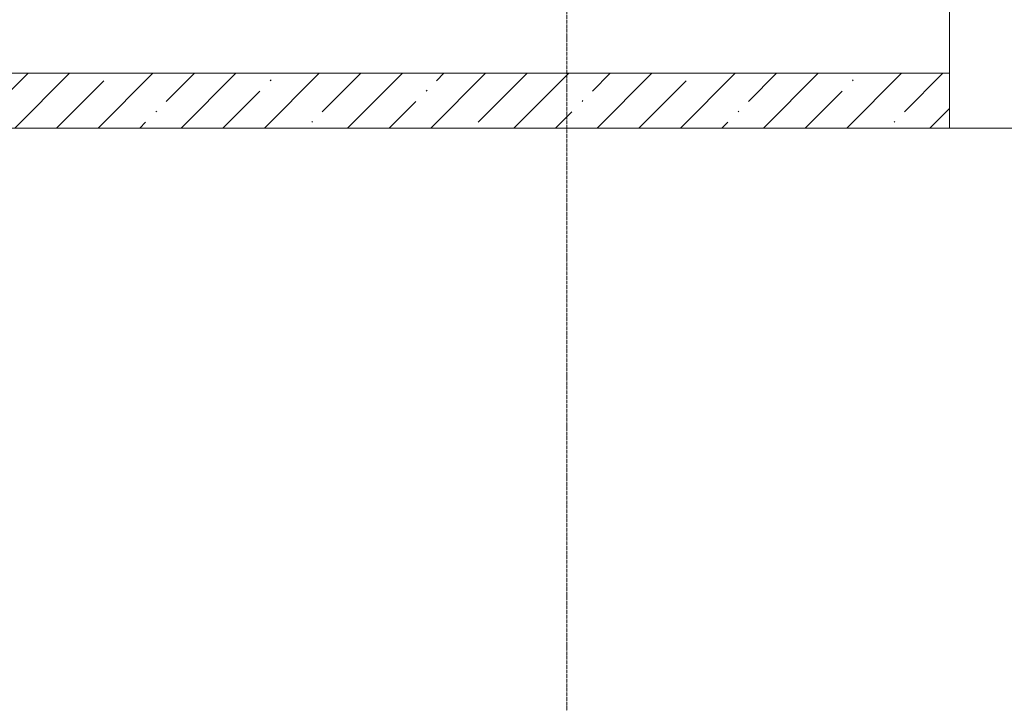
# Model space of a CAD drawing. Header units: millimetres. Extents: x -32229 to 288056, y -13689 to 125138.
# Tile 40 of 92: x 21835 to 27235, y 43745 to 47494. Entities that reach past the tile are written whole.
import ezdxf

# ---------------------------------------------------------------- set-up
doc = ezdxf.new("R2010")
doc.units = ezdxf.units.MM
doc.linetypes.add('ADSK_Линия сетки', pattern=[25, 20, -2.5, 0, -2.5])
for name, color, linetype, lineweight in [('A-WALL', 7, 'Continuous', 18), ('A-WALL-PATT', 7, 'Continuous', 40), ('S-COLS', 7, 'Continuous', 18), ('S-GRID', 7, 'Continuous', 9)]:
    doc.layers.add(name, color=color, linetype=linetype, lineweight=lineweight)

# ---------------------------------------------------------------- blocks, each defined once
blk = doc.blocks.new('Наметкина 10_РД_АР_П_rvt-1--02 ЭО')
at = {"layer": 'A-WALL-PATT', "lineweight": 5, "true_color": 0xaaaaaa}
h = blk.add_hatch(dxfattribs=at)
h.set_pattern_fill('FP_3', color=253, style=0, pattern_type=2)
h.set_pattern_definition([(45, (0, 0), (-228.0985, 228.0985), []), (45, (228.1, 0), (-228.0985, 228.0985), [403.225, -80.645, 6.706, -73.939])])
h.paths.add_polyline_path([(19235.3, 46900), (26935.3, 46900), (26935.3, 47200), (19235.3, 47200)])
at = {"layer": 'A-WALL', "color": 253, "lineweight": 13, "true_color": 0xaaaaaa}
for p, q in [((26935.3, 47200), (19235.3, 47200)), ((26935.3, 46900), (26935.3, 47200)), ((19235.3, 46900), (26935.3, 46900))]:
    blk.add_line(p, q, dxfattribs=at)
at = {"layer": 'S-COLS', "color": 253, "lineweight": 15, "true_color": 0xaaaaaa}
for p, q in [((26935.3, 47900), (26935.3, 46900)), ((26935.3, 46900), (27335.3, 46900))]:
    blk.add_line(p, q, dxfattribs=at)

msp = doc.modelspace()

# ---------------------------------------------------------------- linework, layer by layer
at = {"layer": 'S-GRID', "color": 253, "linetype": 'ADSK_Линия сетки', "true_color": 0xaaaaaa}
msp.add_line((24835.3, -12088.9), (24835.3, 125138.4), dxfattribs=at)

# ---------------------------------------------------------------- block references
at = {"lineweight": 5}
msp.add_blockref('Наметкина 10_РД_АР_П_rvt-1--02 ЭО', (0, 0), dxfattribs=at)

doc.saveas('drawing.dxf')
